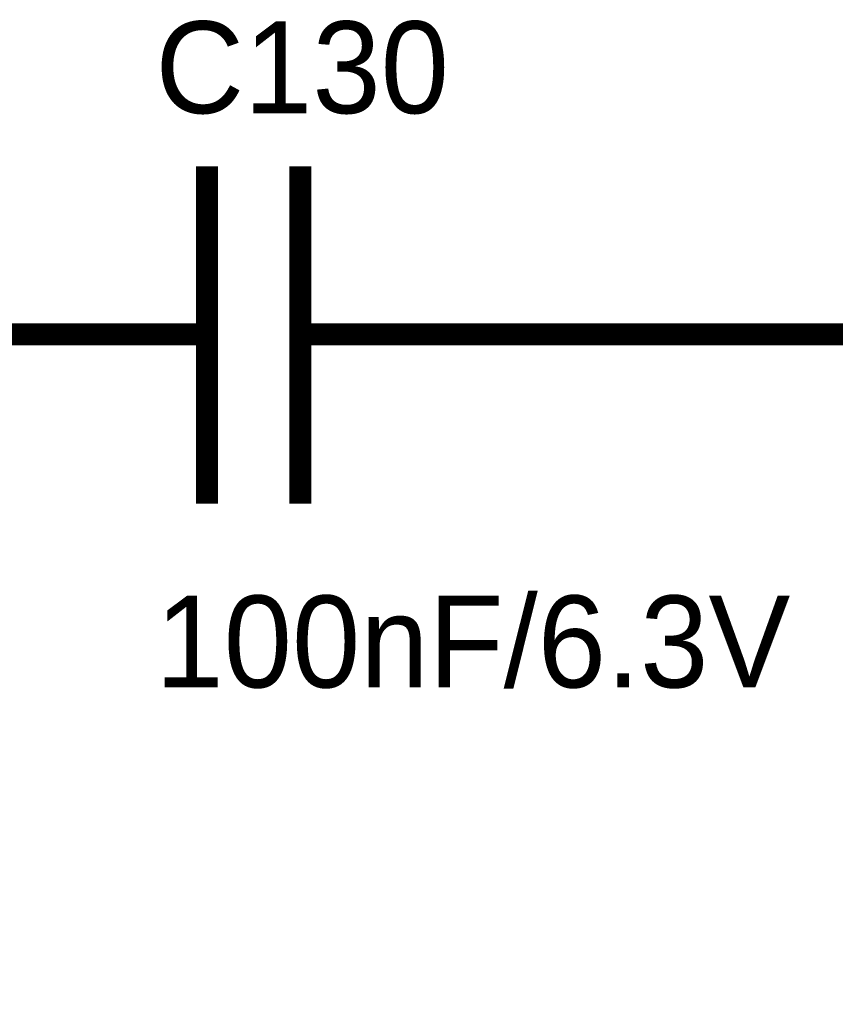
# Model space of a CAD drawing. Header units: inches. Extents: x 0 to 292, y 0 to 193.
# Tile 78 of 256: x 80 to 91, y 97 to 110. Entities that reach past the tile are written whole.
import ezdxf

# ---------------------------------------------------------------- set-up
doc = ezdxf.new("R2010")
doc.units = ezdxf.units.IN
doc.layers.add('Sheet', color=255, linetype='Continuous')

msp = doc.modelspace()

# ---------------------------------------------------------------- linework, layer by layer
at = {"layer": 'Sheet'}
for points in [[(82.377, 103.537, 0.3, 0.3, 0), (82.377, 108.117, 0.3, 0.3, 0)], [(83.644, 103.537, 0.3, 0.3, 0), (83.644, 108.117, 0.3, 0.3, 0)], [(81.871, 105.837, 0.3, 0.3, 0), (79.338, 105.837, 0.3, 0.3, 0)], [(81.871, 105.837, 0.3, 0.3, 0), (82.377, 105.837, 0.3, 0.3, 0)], [(84.403, 105.837, 0.3, 0.3, 0), (83.644, 105.837, 0.3, 0.3, 0)], [(84.403, 105.837, 0.3, 0.3, 0), (86.956, 105.837, 0.3, 0.3, 0)], [(86.956, 105.837, 0.3, 0.3, 0), (93.463, 105.837, 0.3, 0.3, 0), (93.463, 96.89, 0.3, 0.3, 0)]]:
    msp.add_lwpolyline(points, format="xyseb", dxfattribs=at)

# ---------------------------------------------------------------- texts
for s, p in [('C130', (81.676, 108.838)), ('100nF/6.3V', (81.676, 101.042))]:
    msp.add_text(s, height=1.2474, dxfattribs=at).set_placement(p)

doc.saveas('drawing.dxf')
